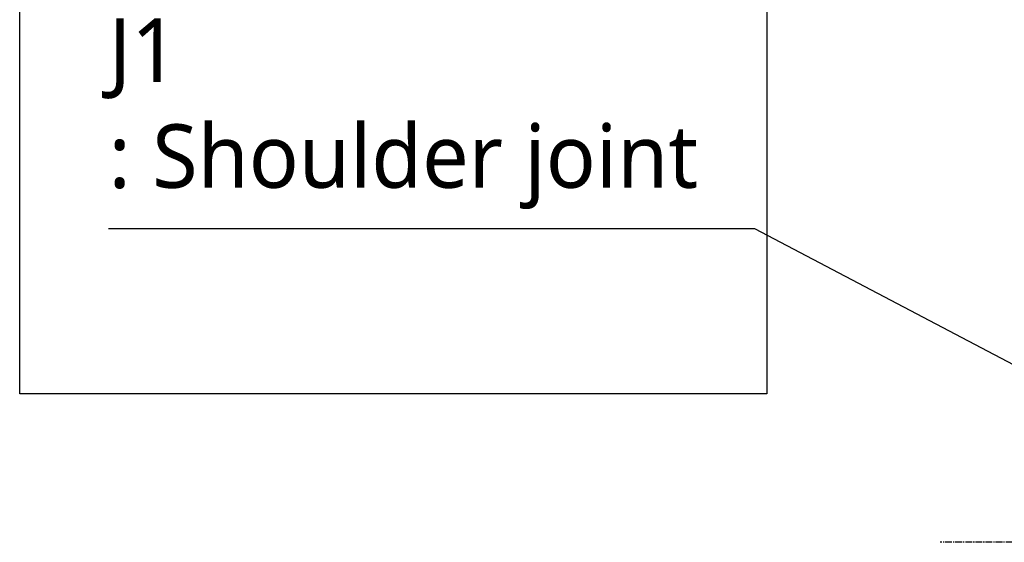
# Model space of a CAD drawing. Header units: millimetres. Extents: x 0 to 4378, y 0 to 2376.
# Tile 114 of 224: x 1208 to 1457, y 857 to 988. Entities that reach past the tile are written whole.
import ezdxf

# ---------------------------------------------------------------- set-up
doc = ezdxf.new("R2010")
doc.units = ezdxf.units.MM
doc.header["$LTSCALE"] = 0.2
doc.linetypes.add('CENTER2', pattern=[1.125, 0.75, -0.125, 0.125, -0.125])
doc.layers.add('02_Center Line', color=1, linetype='CENTER2')
doc.layers.add('05_Section Line', color=3, linetype='Continuous')
doc.styles.add('Rainbow-5.0 Style', font='malgunsl.ttf')
doc.dimstyles.new('Rainbow-5.0 Style', dxfattribs={"dimtxt": 4, "dimasz": 2.5, "dimexe": 1, "dimexo": 1, "dimgap": 1, "dimtad": 1, "dimdsep": 46, "dimtxsty": 'Rainbow-5.0 Style', "dimcen": 0, "dimclrd": 251, "dimclre": 251, "dimclrt": 7, "dimazin": 3, "dimtp": 0.1, "dimtm": 0.1, "dimtfac": 0.61, "dimtmove": 0, "dimatfit": 3, "dimfxl": 1, "dimlwd": -1, "dimlwe": -1, "dimarcsym": 1})

# ---------------------------------------------------------------- blocks, each defined once
blk = doc.blocks.new('Blk$A37R2-3W24R')
at = {"layer": '02_Center Line', "ltscale": 11.288275}
blk.add_line((97.64, 197), (-291.4, 197), dxfattribs=at)

msp = doc.modelspace()

# ---------------------------------------------------------------- linework, layer by layer
at = {"layer": '05_Section Line'}
msp.add_lwpolyline([(1208.474, 1442.248), (1396.736, 1442.248), (1396.736, 894.049), (1208.474, 894.049)], close=True, dxfattribs=at)

# ---------------------------------------------------------------- block references
msp.add_blockref('Blk$A37R2-3W24R', (1731.806, 659.684))

# ---------------------------------------------------------------- texts
at = {"color": 7, "insert": (1230.877, 940.636), "char_height": 16, "attachment_point": 7, "style": 'Rainbow-5.0 Style'}
msp.add_mtext('J1\\P: Shoulder joint', dxfattribs=at)

# ---------------------------------------------------------------- leaders
at = {"annotation_type": 0, "has_hookline": 1, "hookline_direction": 1, "text_width": 145.327}
msp.add_leader([(1543.897, 856.668), (1393.704, 935.636), (1381.204, 935.636)], dimstyle='Rainbow-5.0 Style', override={"dimscale": 5, "dimgap": 1, "dimtad": 1}, dxfattribs=at)

doc.saveas('drawing.dxf')
